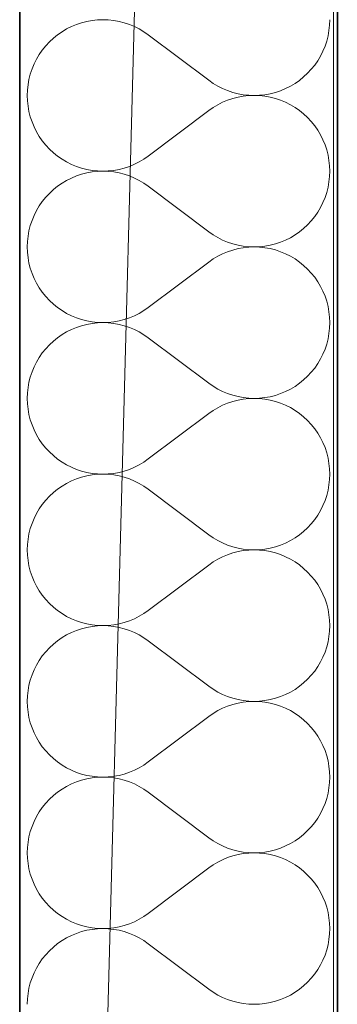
# Model space of a CAD drawing. Header units: millimetres. Extents: x -34676 to 172266, y 39940 to 476087.
# Tile 48 of 256: x 20168 to 20328, y 277570 to 278065. Entities that reach past the tile are written whole.
import ezdxf

# ---------------------------------------------------------------- set-up
doc = ezdxf.new("R2010")
doc.units = ezdxf.units.MM
doc.header["$MEASUREMENT"] = 0
for name, color, linetype in [('#podkład', 252, 'Continuous'), ('- A - ocieplenie', 7, 'Continuous'), ('Konstrukcja - Stropy', 7, 'Continuous'), ('Konstrukcja - Ściany zewnętrzne', 7, 'Continuous')]:
    doc.layers.add(name, color=color, linetype=linetype)

# ---------------------------------------------------------------- blocks, each defined once
blk = doc.blocks.new('UHYGFFFF')
at = {"layer": '- A - ocieplenie', "color": 252, "linetype": 'Continuous', "lineweight": 35, "ltscale": 100}
for p, q in [((19777.48, 387506.86), (19777.48, 382744.35)), ((19937.48, 382893.65), (19937.48, 387506.86))]:
    blk.add_line(p, q, dxfattribs=at)
at = {"layer": '- A - ocieplenie', "color": 252, "linetype": 'Continuous', "lineweight": 13, "ltscale": 100}
for p, q in [((19803.57, 384201.42), (19801.14, 384200.21)), ((19806.09, 384202.46), (19803.57, 384201.42)), ((19808.67, 384203.32), (19806.09, 384202.46)), ((19811.31, 384203.99), (19808.67, 384203.32)), ((19813.98, 384204.47), (19811.31, 384203.99)), ((19816.69, 384204.76), (19813.98, 384204.47)), ((19819.41, 384204.86), (19816.69, 384204.76)), ((19822.13, 384204.76), (19819.41, 384204.86)), ((19824.83, 384204.47), (19822.13, 384204.76)), ((19827.51, 384203.98), (19824.83, 384204.47)), ((19830.14, 384203.31), (19827.51, 384203.98)), ((19832.72, 384202.45), (19830.14, 384203.31)), ((19835.24, 384201.4), (19832.72, 384202.45)), ((19837.67, 384200.18), (19835.24, 384201.4)), ((19933.28, 384199.43), (19933.57, 384202.14)), ((19933.57, 384202.14), (19933.67, 384204.86)), ((19796.57, 384197.27), (19794.45, 384195.56)), ((19798.8, 384198.82), (19796.57, 384197.27)), ((19801.14, 384200.21), (19798.8, 384198.82)), ((19840.01, 384198.79), (19837.67, 384200.18)), ((19842.24, 384197.24), (19840.01, 384198.79)), ((19872.72, 384174.38), (19842.24, 384197.24)), ((19932.13, 384194.12), (19932.8, 384196.76)), ((19932.8, 384196.76), (19933.28, 384199.43)), ((19790.6, 384191.72), (19788.89, 384189.6)), ((19792.46, 384193.71), (19790.6, 384191.72)), ((19794.45, 384195.56), (19792.46, 384193.71)), ((19930.22, 384189.03), (19931.27, 384191.54)), ((19931.27, 384191.54), (19932.13, 384194.12)), ((19787.34, 384187.37), (19785.95, 384185.03)), ((19788.89, 384189.6), (19787.34, 384187.37)), ((19927.62, 384184.25), (19929.01, 384186.59)), ((19929.01, 384186.59), (19930.22, 384189.03)), ((19784.73, 384182.59), (19783.69, 384180.08)), ((19785.95, 384185.03), (19784.73, 384182.59)), ((19924.36, 384179.9), (19926.07, 384182.02)), ((19926.07, 384182.02), (19927.62, 384184.25)), ((19782.83, 384177.5), (19782.16, 384174.86)), ((19783.69, 384180.08), (19782.83, 384177.5)), ((19918.39, 384174.35), (19920.51, 384176.06)), ((19920.51, 384176.06), (19922.5, 384177.91)), ((19922.5, 384177.91), (19924.36, 384179.9)), ((19781.68, 384172.19), (19781.39, 384169.48)), ((19782.16, 384174.86), (19781.68, 384172.19)), ((19872.72, 384174.38), (19874.95, 384172.83)), ((19874.95, 384172.83), (19877.29, 384171.44)), ((19877.29, 384171.44), (19879.72, 384170.22)), ((19911.38, 384170.2), (19913.82, 384171.41)), ((19913.82, 384171.41), (19916.16, 384172.8)), ((19916.16, 384172.8), (19918.39, 384174.35)), ((19781.39, 384169.48), (19781.29, 384166.76)), ((19781.29, 384166.76), (19781.39, 384164.04)), ((19879.72, 384170.22), (19882.23, 384169.18)), ((19882.23, 384169.18), (19884.81, 384168.31)), ((19884.81, 384168.31), (19887.45, 384167.64)), ((19887.45, 384167.64), (19890.13, 384167.15)), ((19890.13, 384166.37), (19887.45, 384165.89)), ((19890.13, 384167.15), (19892.83, 384166.86)), ((19892.83, 384166.66), (19890.13, 384166.37)), ((19892.83, 384166.86), (19895.55, 384166.76)), ((19895.55, 384166.76), (19892.83, 384166.66)), ((19895.55, 384166.76), (19898.27, 384166.86)), ((19898.27, 384166.67), (19895.55, 384166.76)), ((19898.27, 384166.86), (19900.97, 384167.15)), ((19900.97, 384166.38), (19898.27, 384166.67)), ((19900.97, 384167.15), (19903.65, 384167.63)), ((19903.65, 384165.9), (19900.97, 384166.38)), ((19903.65, 384167.63), (19906.29, 384168.3)), ((19906.29, 384168.3), (19908.87, 384169.16)), ((19908.87, 384169.16), (19911.38, 384170.2)), ((19781.39, 384164.04), (19781.68, 384161.34)), ((19781.68, 384161.34), (19782.16, 384158.66)), ((19877.29, 384162.09), (19874.95, 384160.7)), ((19879.72, 384163.31), (19877.29, 384162.09)), ((19882.23, 384164.35), (19879.72, 384163.31)), ((19884.81, 384165.21), (19882.23, 384164.35)), ((19887.45, 384165.89), (19884.81, 384165.21)), ((19906.29, 384165.23), (19903.65, 384165.9)), ((19908.87, 384164.37), (19906.29, 384165.23)), ((19911.38, 384163.33), (19908.87, 384164.37)), ((19913.82, 384162.11), (19911.38, 384163.33)), ((19916.16, 384160.72), (19913.82, 384162.11)), ((19782.16, 384158.66), (19782.83, 384156.03)), ((19872.72, 384159.14), (19842.24, 384136.29)), ((19874.95, 384160.7), (19872.72, 384159.14)), ((19918.39, 384159.17), (19916.16, 384160.72)), ((19920.51, 384157.47), (19918.39, 384159.17)), ((19922.5, 384155.61), (19920.51, 384157.47)), ((19782.83, 384156.03), (19783.69, 384153.44)), ((19783.69, 384153.44), (19784.73, 384150.93)), ((19924.36, 384153.62), (19922.5, 384155.61)), ((19926.07, 384151.51), (19924.36, 384153.62)), ((19927.62, 384149.27), (19926.07, 384151.51)), ((19784.73, 384150.93), (19785.95, 384148.5)), ((19785.95, 384148.5), (19787.34, 384146.16)), ((19929.01, 384146.93), (19927.62, 384149.27)), ((19930.22, 384144.5), (19929.01, 384146.93)), ((19787.34, 384146.16), (19788.89, 384143.93)), ((19788.89, 384143.93), (19790.6, 384141.81)), ((19790.6, 384141.81), (19792.46, 384139.82)), ((19931.27, 384141.99), (19930.22, 384144.5)), ((19932.13, 384139.4), (19931.27, 384141.99)), ((19792.46, 384139.82), (19794.45, 384137.96)), ((19794.45, 384137.96), (19796.57, 384136.26)), ((19932.8, 384136.77), (19932.13, 384139.4)), ((19933.28, 384134.09), (19932.8, 384136.77)), ((19796.57, 384136.26), (19798.8, 384134.71)), ((19798.8, 384134.71), (19801.14, 384133.32)), ((19801.14, 384133.32), (19803.57, 384132.1)), ((19803.57, 384132.1), (19806.09, 384131.06)), ((19832.72, 384131.08), (19835.24, 384132.12)), ((19835.24, 384132.12), (19837.67, 384133.34)), ((19837.67, 384133.34), (19840.01, 384134.73)), ((19840.01, 384134.73), (19842.24, 384136.29)), ((19933.57, 384131.39), (19933.28, 384134.09)), ((19933.67, 384128.67), (19933.57, 384131.39)), ((19806.09, 384131.06), (19808.67, 384130.21)), ((19808.67, 384127.13), (19806.09, 384126.27)), ((19808.67, 384130.21), (19811.31, 384129.53)), ((19811.31, 384127.8), (19808.67, 384127.13)), ((19811.31, 384129.53), (19813.98, 384129.05)), ((19813.98, 384128.28), (19811.31, 384127.8)), ((19813.98, 384129.05), (19816.69, 384128.76)), ((19816.69, 384128.57), (19813.98, 384128.28)), ((19816.69, 384128.76), (19819.41, 384128.67)), ((19819.41, 384128.67), (19816.69, 384128.57)), ((19819.41, 384128.67), (19822.13, 384128.77)), ((19822.13, 384128.57), (19819.41, 384128.67)), ((19822.13, 384128.77), (19824.83, 384129.06)), ((19824.83, 384128.28), (19822.13, 384128.57)), ((19824.83, 384129.06), (19827.51, 384129.54)), ((19827.51, 384127.79), (19824.83, 384128.28)), ((19827.51, 384129.54), (19830.14, 384130.22)), ((19830.14, 384127.12), (19827.51, 384127.79)), ((19830.14, 384130.22), (19832.72, 384131.08)), ((19832.72, 384126.26), (19830.14, 384127.12)), ((19933.57, 384125.95), (19933.67, 384128.67)), ((19798.8, 384122.63), (19796.57, 384121.08)), ((19801.14, 384124.02), (19798.8, 384122.63)), ((19803.57, 384125.23), (19801.14, 384124.02)), ((19806.09, 384126.27), (19803.57, 384125.23)), ((19835.24, 384125.21), (19832.72, 384126.26)), ((19837.67, 384123.99), (19835.24, 384125.21)), ((19840.01, 384122.6), (19837.67, 384123.99)), ((19842.24, 384121.05), (19840.01, 384122.6)), ((19932.8, 384120.57), (19933.28, 384123.24)), ((19933.28, 384123.24), (19933.57, 384125.95)), ((19792.46, 384117.52), (19790.6, 384115.53)), ((19794.45, 384119.37), (19792.46, 384117.52)), ((19796.57, 384121.08), (19794.45, 384119.37)), ((19872.72, 384098.19), (19842.24, 384121.05)), ((19931.27, 384115.35), (19932.13, 384117.93)), ((19932.13, 384117.93), (19932.8, 384120.57)), ((19788.89, 384113.41), (19787.34, 384111.18)), ((19790.6, 384115.53), (19788.89, 384113.41)), ((19929.01, 384110.4), (19930.22, 384112.84)), ((19930.22, 384112.84), (19931.27, 384115.35)), ((19785.95, 384108.84), (19784.73, 384106.4)), ((19787.34, 384111.18), (19785.95, 384108.84)), ((19926.07, 384105.83), (19927.62, 384108.06)), ((19927.62, 384108.06), (19929.01, 384110.4)), ((19783.69, 384103.89), (19782.83, 384101.31)), ((19784.73, 384106.4), (19783.69, 384103.89)), ((19920.51, 384099.87), (19922.5, 384101.72)), ((19922.5, 384101.72), (19924.36, 384103.71)), ((19924.36, 384103.71), (19926.07, 384105.83)), ((19782.16, 384098.67), (19781.68, 384096)), ((19782.83, 384101.31), (19782.16, 384098.67)), ((19872.72, 384098.19), (19874.95, 384096.64)), ((19916.16, 384096.61), (19918.39, 384098.16)), ((19918.39, 384098.16), (19920.51, 384099.87)), ((19781.39, 384093.29), (19781.29, 384090.57)), ((19781.68, 384096), (19781.39, 384093.29)), ((19874.95, 384096.64), (19877.29, 384095.25)), ((19877.29, 384095.25), (19879.72, 384094.03)), ((19879.72, 384094.03), (19882.23, 384092.98)), ((19882.23, 384092.98), (19884.81, 384092.12)), ((19884.81, 384092.12), (19887.45, 384091.45)), ((19903.65, 384091.44), (19906.29, 384092.11)), ((19906.29, 384092.11), (19908.87, 384092.97)), ((19908.87, 384092.97), (19911.38, 384094.01)), ((19911.38, 384094.01), (19913.82, 384095.22)), ((19913.82, 384095.22), (19916.16, 384096.61)), ((19781.29, 384090.57), (19781.39, 384087.85)), ((19781.39, 384087.85), (19781.68, 384085.15)), ((19879.72, 384087.12), (19877.29, 384085.9)), ((19882.23, 384088.16), (19879.72, 384087.12)), ((19884.81, 384089.02), (19882.23, 384088.16)), ((19887.45, 384089.7), (19884.81, 384089.02)), ((19887.45, 384091.45), (19890.13, 384090.96)), ((19890.13, 384090.18), (19887.45, 384089.7)), ((19890.13, 384090.96), (19892.83, 384090.67)), ((19892.83, 384090.47), (19890.13, 384090.18)), ((19892.83, 384090.67), (19895.55, 384090.57)), ((19895.55, 384090.57), (19892.83, 384090.47)), ((19895.55, 384090.57), (19898.27, 384090.67)), ((19898.27, 384090.48), (19895.55, 384090.57)), ((19898.27, 384090.67), (19900.97, 384090.96)), ((19900.97, 384090.19), (19898.27, 384090.48)), ((19900.97, 384090.96), (19903.65, 384091.44)), ((19903.65, 384089.71), (19900.97, 384090.19)), ((19906.29, 384089.03), (19903.65, 384089.71)), ((19908.87, 384088.18), (19906.29, 384089.03)), ((19911.38, 384087.14), (19908.87, 384088.18)), ((19913.82, 384085.92), (19911.38, 384087.14)), ((19781.68, 384085.15), (19782.16, 384082.47)), ((19782.16, 384082.47), (19782.83, 384079.84)), ((19872.72, 384082.95), (19842.24, 384060.1)), ((19874.95, 384084.51), (19872.72, 384082.95)), ((19877.29, 384085.9), (19874.95, 384084.51)), ((19916.16, 384084.53), (19913.82, 384085.92)), ((19918.39, 384082.98), (19916.16, 384084.53)), ((19920.51, 384081.28), (19918.39, 384082.98)), ((19782.83, 384079.84), (19783.69, 384077.25)), ((19783.69, 384077.25), (19784.73, 384074.74)), ((19922.5, 384079.42), (19920.51, 384081.28)), ((19924.36, 384077.43), (19922.5, 384079.42)), ((19926.07, 384075.31), (19924.36, 384077.43)), ((19784.73, 384074.74), (19785.95, 384072.31)), ((19785.95, 384072.31), (19787.34, 384069.97)), ((19927.62, 384073.08), (19926.07, 384075.31)), ((19929.01, 384070.74), (19927.62, 384073.08)), ((19787.34, 384069.97), (19788.89, 384067.73)), ((19788.89, 384067.73), (19790.6, 384065.62)), ((19930.22, 384068.31), (19929.01, 384070.74)), ((19931.27, 384065.8), (19930.22, 384068.31)), ((19790.6, 384065.62), (19792.46, 384063.63)), ((19792.46, 384063.63), (19794.45, 384061.77)), ((19932.13, 384063.21), (19931.27, 384065.8)), ((19932.8, 384060.58), (19932.13, 384063.21)), ((19794.45, 384061.77), (19796.57, 384060.07)), ((19796.57, 384060.07), (19798.8, 384058.52)), ((19798.8, 384058.52), (19801.14, 384057.13)), ((19801.14, 384057.13), (19803.57, 384055.91)), ((19835.24, 384055.93), (19837.67, 384057.15)), ((19837.67, 384057.15), (19840.01, 384058.54)), ((19840.01, 384058.54), (19842.24, 384060.1)), ((19933.28, 384057.9), (19932.8, 384060.58)), ((19933.57, 384055.2), (19933.28, 384057.9)), ((19803.57, 384055.91), (19806.09, 384054.87)), ((19806.09, 384054.87), (19808.67, 384054.01)), ((19808.67, 384054.01), (19811.31, 384053.34)), ((19811.31, 384053.34), (19813.98, 384052.86)), ((19813.98, 384052.86), (19816.69, 384052.57)), ((19816.69, 384052.38), (19813.98, 384052.09)), ((19816.69, 384052.57), (19819.41, 384052.48)), ((19819.41, 384052.48), (19816.69, 384052.38)), ((19819.41, 384052.48), (19822.13, 384052.58)), ((19822.13, 384052.38), (19819.41, 384052.48)), ((19822.13, 384052.58), (19824.83, 384052.87)), ((19824.83, 384052.09), (19822.13, 384052.38)), ((19824.83, 384052.87), (19827.51, 384053.35)), ((19827.51, 384053.35), (19830.14, 384054.03)), ((19830.14, 384054.03), (19832.72, 384054.89)), ((19832.72, 384054.89), (19835.24, 384055.93)), ((19933.67, 384052.48), (19933.57, 384055.2)), ((19933.57, 384049.76), (19933.67, 384052.48)), ((19801.14, 384047.83), (19798.8, 384046.44)), ((19803.57, 384049.04), (19801.14, 384047.83)), ((19806.09, 384050.08), (19803.57, 384049.04)), ((19808.67, 384050.94), (19806.09, 384050.08)), ((19811.31, 384051.61), (19808.67, 384050.94)), ((19813.98, 384052.09), (19811.31, 384051.61)), ((19827.51, 384051.6), (19824.83, 384052.09)), ((19830.14, 384050.93), (19827.51, 384051.6)), ((19832.72, 384050.06), (19830.14, 384050.93)), ((19835.24, 384049.02), (19832.72, 384050.06)), ((19837.67, 384047.8), (19835.24, 384049.02)), ((19840.01, 384046.41), (19837.67, 384047.8)), ((19933.28, 384047.05), (19933.57, 384049.76)), ((19794.45, 384043.18), (19792.46, 384041.33)), ((19796.57, 384044.89), (19794.45, 384043.18)), ((19798.8, 384046.44), (19796.57, 384044.89)), ((19842.24, 384044.86), (19840.01, 384046.41)), ((19872.72, 384022), (19842.24, 384044.86)), ((19932.13, 384041.74), (19932.8, 384044.38)), ((19932.8, 384044.38), (19933.28, 384047.05)), ((19790.6, 384039.34), (19788.89, 384037.22)), ((19792.46, 384041.33), (19790.6, 384039.34)), ((19930.22, 384036.65), (19931.27, 384039.16)), ((19931.27, 384039.16), (19932.13, 384041.74)), ((19785.95, 384032.65), (19784.73, 384030.21)), ((19787.34, 384034.99), (19785.95, 384032.65)), ((19788.89, 384037.22), (19787.34, 384034.99)), ((19927.62, 384031.87), (19929.01, 384034.21)), ((19929.01, 384034.21), (19930.22, 384036.65)), ((19783.69, 384027.7), (19782.83, 384025.12)), ((19784.73, 384030.21), (19783.69, 384027.7)), ((19922.5, 384025.53), (19924.36, 384027.52)), ((19924.36, 384027.52), (19926.07, 384029.64)), ((19926.07, 384029.64), (19927.62, 384031.87)), ((19782.16, 384022.48), (19781.68, 384019.81)), ((19782.83, 384025.12), (19782.16, 384022.48)), ((19918.39, 384021.97), (19920.51, 384023.68)), ((19920.51, 384023.68), (19922.5, 384025.53)), ((19781.68, 384019.81), (19781.39, 384017.1)), ((19872.72, 384022), (19874.95, 384020.45)), ((19874.95, 384020.45), (19877.29, 384019.06)), ((19877.29, 384019.06), (19879.72, 384017.84)), ((19879.72, 384017.84), (19882.23, 384016.79)), ((19908.87, 384016.78), (19911.38, 384017.82)), ((19911.38, 384017.82), (19913.82, 384019.03)), ((19913.82, 384019.03), (19916.16, 384020.42)), ((19916.16, 384020.42), (19918.39, 384021.97)), ((19781.39, 384017.1), (19781.29, 384014.38)), ((19781.29, 384014.38), (19781.39, 384011.66)), ((19882.23, 384016.79), (19884.81, 384015.93)), ((19884.81, 384012.83), (19882.23, 384011.97)), ((19884.81, 384015.93), (19887.45, 384015.26)), ((19887.45, 384013.51), (19884.81, 384012.83)), ((19887.45, 384015.26), (19890.13, 384014.77)), ((19890.13, 384013.99), (19887.45, 384013.51)), ((19890.13, 384014.77), (19892.83, 384014.48)), ((19892.83, 384014.28), (19890.13, 384013.99)), ((19892.83, 384014.48), (19895.55, 384014.38)), ((19895.55, 384014.38), (19892.83, 384014.28)), ((19895.55, 384014.38), (19898.27, 384014.48)), ((19898.27, 384014.29), (19895.55, 384014.38)), ((19898.27, 384014.48), (19900.97, 384014.77)), ((19900.97, 384014), (19898.27, 384014.29)), ((19900.97, 384014.77), (19903.65, 384015.25)), ((19903.65, 384013.52), (19900.97, 384014)), ((19903.65, 384015.25), (19906.29, 384015.92)), ((19906.29, 384012.84), (19903.65, 384013.52)), ((19906.29, 384015.92), (19908.87, 384016.78)), ((19908.87, 384011.99), (19906.29, 384012.84)), ((19781.39, 384011.66), (19781.68, 384008.96)), ((19781.68, 384008.96), (19782.16, 384006.28)), ((19874.95, 384008.32), (19872.72, 384006.76)), ((19877.29, 384009.71), (19874.95, 384008.32)), ((19879.72, 384010.93), (19877.29, 384009.71)), ((19882.23, 384011.97), (19879.72, 384010.93)), ((19911.38, 384010.95), (19908.87, 384011.99)), ((19913.82, 384009.73), (19911.38, 384010.95)), ((19916.16, 384008.34), (19913.82, 384009.73)), ((19918.39, 384006.79), (19916.16, 384008.34)), ((19782.16, 384006.28), (19782.83, 384003.64)), ((19782.83, 384003.64), (19783.69, 384001.06)), ((19872.72, 384006.76), (19842.24, 383983.91)), ((19920.51, 384005.09), (19918.39, 384006.79)), ((19922.5, 384003.23), (19920.51, 384005.09)), ((19924.36, 384001.24), (19922.5, 384003.23)), ((19783.69, 384001.06), (19784.73, 383998.55)), ((19784.73, 383998.55), (19785.95, 383996.12)), ((19926.07, 383999.12), (19924.36, 384001.24)), ((19927.62, 383996.89), (19926.07, 383999.12)), ((19785.95, 383996.12), (19787.34, 383993.78)), ((19787.34, 383993.78), (19788.89, 383991.54)), ((19929.01, 383994.55), (19927.62, 383996.89)), ((19930.22, 383992.12), (19929.01, 383994.55)), ((19788.89, 383991.54), (19790.6, 383989.43)), ((19790.6, 383989.43), (19792.46, 383987.44)), ((19931.27, 383989.6), (19930.22, 383992.12)), ((19932.13, 383987.02), (19931.27, 383989.6)), ((19792.46, 383987.44), (19794.45, 383985.58)), ((19794.45, 383985.58), (19796.57, 383983.88)), ((19796.57, 383983.88), (19798.8, 383982.33)), ((19840.01, 383982.35), (19842.24, 383983.91)), ((19932.8, 383984.39), (19932.13, 383987.02)), ((19933.28, 383981.71), (19932.8, 383984.39)), ((19798.8, 383982.33), (19801.14, 383980.94)), ((19801.14, 383980.94), (19803.57, 383979.72)), ((19803.57, 383979.72), (19806.09, 383978.68)), ((19806.09, 383978.68), (19808.67, 383977.82)), ((19830.14, 383977.84), (19832.72, 383978.7)), ((19832.72, 383978.7), (19835.24, 383979.74)), ((19835.24, 383979.74), (19837.67, 383980.96)), ((19837.67, 383980.96), (19840.01, 383982.35)), ((19933.57, 383979.01), (19933.28, 383981.71)), ((19933.67, 383976.29), (19933.57, 383979.01)), ((19806.09, 383973.89), (19803.57, 383972.85)), ((19808.67, 383974.75), (19806.09, 383973.89)), ((19808.67, 383977.82), (19811.31, 383977.15)), ((19811.31, 383975.42), (19808.67, 383974.75)), ((19811.31, 383977.15), (19813.98, 383976.67)), ((19813.98, 383975.9), (19811.31, 383975.42)), ((19813.98, 383976.67), (19816.69, 383976.38)), ((19816.69, 383976.19), (19813.98, 383975.9)), ((19816.69, 383976.38), (19819.41, 383976.29)), ((19819.41, 383976.29), (19816.69, 383976.19)), ((19819.41, 383976.29), (19822.13, 383976.39)), ((19822.13, 383976.19), (19819.41, 383976.29)), ((19822.13, 383976.39), (19824.83, 383976.68)), ((19824.83, 383975.9), (19822.13, 383976.19)), ((19824.83, 383976.68), (19827.51, 383977.16)), ((19827.51, 383975.41), (19824.83, 383975.9)), ((19827.51, 383977.16), (19830.14, 383977.84)), ((19830.14, 383974.74), (19827.51, 383975.41)), ((19832.72, 383973.87), (19830.14, 383974.74)), ((19835.24, 383972.83), (19832.72, 383973.87)), ((19933.28, 383970.86), (19933.57, 383973.57)), ((19933.57, 383973.57), (19933.67, 383976.29)), ((19796.57, 383968.7), (19794.45, 383966.99)), ((19798.8, 383970.25), (19796.57, 383968.7)), ((19801.14, 383971.63), (19798.8, 383970.25)), ((19803.57, 383972.85), (19801.14, 383971.63)), ((19837.67, 383971.61), (19835.24, 383972.83)), ((19840.01, 383970.22), (19837.67, 383971.61)), ((19842.24, 383968.67), (19840.01, 383970.22)), ((19872.72, 383945.81), (19842.24, 383968.67)), ((19932.13, 383965.55), (19932.8, 383968.19)), ((19932.8, 383968.19), (19933.28, 383970.86)), ((19790.6, 383963.15), (19788.89, 383961.03)), ((19792.46, 383965.14), (19790.6, 383963.15)), ((19794.45, 383966.99), (19792.46, 383965.14)), ((19931.27, 383962.97), (19932.13, 383965.55)), ((19787.34, 383958.79), (19785.95, 383956.46)), ((19788.89, 383961.03), (19787.34, 383958.79)), ((19929.01, 383958.02), (19930.22, 383960.46)), ((19930.22, 383960.46), (19931.27, 383962.97)), ((19784.73, 383954.02), (19783.69, 383951.51)), ((19785.95, 383956.46), (19784.73, 383954.02)), ((19924.36, 383951.33), (19926.07, 383953.45)), ((19926.07, 383953.45), (19927.62, 383955.68)), ((19927.62, 383955.68), (19929.01, 383958.02)), ((19782.83, 383948.93), (19782.16, 383946.29)), ((19783.69, 383951.51), (19782.83, 383948.93)), ((19920.51, 383947.49), (19922.5, 383949.34)), ((19922.5, 383949.34), (19924.36, 383951.33)), ((19781.68, 383943.62), (19781.39, 383940.91)), ((19782.16, 383946.29), (19781.68, 383943.62)), ((19872.72, 383945.81), (19874.95, 383944.26)), ((19874.95, 383944.26), (19877.29, 383942.87)), ((19913.82, 383942.84), (19916.16, 383944.23)), ((19916.16, 383944.23), (19918.39, 383945.78)), ((19918.39, 383945.78), (19920.51, 383947.49)), ((19781.39, 383940.91), (19781.29, 383938.19)), ((19877.29, 383942.87), (19879.72, 383941.65)), ((19879.72, 383941.65), (19882.23, 383940.6)), ((19882.23, 383940.6), (19884.81, 383939.74)), ((19884.81, 383939.74), (19887.45, 383939.07)), ((19887.45, 383939.07), (19890.13, 383938.58)), ((19890.13, 383938.58), (19892.83, 383938.29)), ((19892.83, 383938.29), (19895.55, 383938.19)), ((19895.55, 383938.19), (19898.27, 383938.29)), ((19898.27, 383938.29), (19900.97, 383938.58)), ((19900.97, 383938.58), (19903.65, 383939.06)), ((19903.65, 383939.06), (19906.29, 383939.73)), ((19906.29, 383939.73), (19908.87, 383940.59)), ((19908.87, 383940.59), (19911.38, 383941.63)), ((19911.38, 383941.63), (19913.82, 383942.84)), ((19781.29, 383938.19), (19781.39, 383935.47)), ((19781.39, 383935.47), (19781.68, 383932.77)), ((19877.29, 383933.52), (19874.95, 383932.13)), ((19879.72, 383934.74), (19877.29, 383933.52)), ((19882.23, 383935.78), (19879.72, 383934.74)), ((19884.81, 383936.64), (19882.23, 383935.78)), ((19887.45, 383937.31), (19884.81, 383936.64)), ((19890.13, 383937.8), (19887.45, 383937.31)), ((19892.83, 383938.09), (19890.13, 383937.8)), ((19895.55, 383938.19), (19892.83, 383938.09)), ((19898.27, 383938.1), (19895.55, 383938.19)), ((19900.97, 383937.81), (19898.27, 383938.1)), ((19903.65, 383937.33), (19900.97, 383937.81)), ((19906.29, 383936.65), (19903.65, 383937.33)), ((19908.87, 383935.8), (19906.29, 383936.65)), ((19911.38, 383934.76), (19908.87, 383935.8)), ((19913.82, 383933.54), (19911.38, 383934.76)), ((19916.16, 383932.15), (19913.82, 383933.54)), ((19781.68, 383932.77), (19782.16, 383930.09)), ((19782.16, 383930.09), (19782.83, 383927.45)), ((19872.72, 383930.57), (19842.24, 383907.72)), ((19874.95, 383932.13), (19872.72, 383930.57)), ((19918.39, 383930.6), (19916.16, 383932.15)), ((19920.51, 383928.9), (19918.39, 383930.6)), ((19922.5, 383927.04), (19920.51, 383928.9)), ((19782.83, 383927.45), (19783.69, 383924.87)), ((19783.69, 383924.87), (19784.73, 383922.36)), ((19924.36, 383925.05), (19922.5, 383927.04)), ((19926.07, 383922.93), (19924.36, 383925.05)), ((19784.73, 383922.36), (19785.95, 383919.93)), ((19785.95, 383919.93), (19787.34, 383917.59)), ((19927.62, 383920.7), (19926.07, 383922.93)), ((19929.01, 383918.36), (19927.62, 383920.7)), ((19787.34, 383917.59), (19788.89, 383915.35)), ((19788.89, 383915.35), (19790.6, 383913.24)), ((19930.22, 383915.93), (19929.01, 383918.36)), ((19931.27, 383913.41), (19930.22, 383915.93)), ((19790.6, 383913.24), (19792.46, 383911.25)), ((19792.46, 383911.25), (19794.45, 383909.39)), ((19794.45, 383909.39), (19796.57, 383907.69)), ((19932.13, 383910.83), (19931.27, 383913.41)), ((19932.8, 383908.2), (19932.13, 383910.83)), ((19796.57, 383907.69), (19798.8, 383906.14)), ((19798.8, 383906.14), (19801.14, 383904.75)), ((19801.14, 383904.75), (19803.57, 383903.53)), ((19835.24, 383903.55), (19837.67, 383904.77)), ((19837.67, 383904.77), (19840.01, 383906.16)), ((19840.01, 383906.16), (19842.24, 383907.72)), ((19933.28, 383905.52), (19932.8, 383908.2)), ((19933.57, 383902.81), (19933.28, 383905.52)), ((19803.57, 383903.53), (19806.09, 383902.49)), ((19806.09, 383902.49), (19808.67, 383901.63)), ((19808.67, 383901.63), (19811.31, 383900.96)), ((19811.31, 383899.23), (19808.67, 383898.56)), ((19811.31, 383900.96), (19813.98, 383900.48)), ((19813.98, 383899.71), (19811.31, 383899.23)), ((19813.98, 383900.48), (19816.69, 383900.19)), ((19816.69, 383900), (19813.98, 383899.71)), ((19816.69, 383900.19), (19819.41, 383900.1)), ((19819.41, 383900.1), (19816.69, 383900)), ((19819.41, 383900.1), (19822.13, 383900.2)), ((19822.13, 383900), (19819.41, 383900.1)), ((19822.13, 383900.2), (19824.83, 383900.49)), ((19824.83, 383899.7), (19822.13, 383900)), ((19824.83, 383900.49), (19827.51, 383900.97)), ((19827.51, 383899.22), (19824.83, 383899.7)), ((19827.51, 383900.97), (19830.14, 383901.65)), ((19830.14, 383898.54), (19827.51, 383899.22)), ((19830.14, 383901.65), (19832.72, 383902.51)), ((19832.72, 383902.51), (19835.24, 383903.55)), ((19933.67, 383900.1), (19933.57, 383902.81)), ((19933.57, 383897.38), (19933.67, 383900.1)), ((19798.8, 383894.06), (19796.57, 383892.51)), ((19801.14, 383895.44), (19798.8, 383894.06)), ((19803.57, 383896.66), (19801.14, 383895.44)), ((19806.09, 383897.7), (19803.57, 383896.66)), ((19808.67, 383898.56), (19806.09, 383897.7)), ((19832.72, 383897.68), (19830.14, 383898.54)), ((19835.24, 383896.64), (19832.72, 383897.68)), ((19837.67, 383895.42), (19835.24, 383896.64)), ((19840.01, 383894.03), (19837.67, 383895.42)), ((19842.24, 383892.48), (19840.01, 383894.03)), ((19932.8, 383892), (19933.28, 383894.67)), ((19933.28, 383894.67), (19933.57, 383897.38)), ((19792.46, 383888.95), (19790.6, 383886.96)), ((19794.45, 383890.8), (19792.46, 383888.95)), ((19796.57, 383892.51), (19794.45, 383890.8)), ((19872.72, 383869.62), (19842.24, 383892.48)), ((19931.27, 383886.78), (19932.13, 383889.36)), ((19932.13, 383889.36), (19932.8, 383892)), ((19788.89, 383884.84), (19787.34, 383882.6)), ((19790.6, 383886.96), (19788.89, 383884.84)), ((19929.01, 383881.83), (19930.22, 383884.26)), ((19930.22, 383884.26), (19931.27, 383886.78)), ((19785.95, 383880.26), (19784.73, 383877.83)), ((19787.34, 383882.6), (19785.95, 383880.26)), ((19926.07, 383877.26), (19927.62, 383879.49)), ((19927.62, 383879.49), (19929.01, 383881.83)), ((19783.69, 383875.32), (19782.83, 383872.74)), ((19784.73, 383877.83), (19783.69, 383875.32)), ((19922.5, 383873.15), (19924.36, 383875.14)), ((19924.36, 383875.14), (19926.07, 383877.26)), ((19782.16, 383870.1), (19781.68, 383867.42)), ((19782.83, 383872.74), (19782.16, 383870.1)), ((19872.72, 383869.62), (19874.95, 383868.07)), ((19916.16, 383868.04), (19918.39, 383869.59)), ((19918.39, 383869.59), (19920.51, 383871.3)), ((19920.51, 383871.3), (19922.5, 383873.15)), ((19781.39, 383864.72), (19781.29, 383862)), ((19781.68, 383867.42), (19781.39, 383864.72)), ((19874.95, 383868.07), (19877.29, 383866.68)), ((19877.29, 383866.68), (19879.72, 383865.46)), ((19879.72, 383865.46), (19882.23, 383864.41)), ((19882.23, 383864.41), (19884.81, 383863.55)), ((19906.29, 383863.54), (19908.87, 383864.4)), ((19908.87, 383864.4), (19911.38, 383865.44)), ((19911.38, 383865.44), (19913.82, 383866.65)), ((19913.82, 383866.65), (19916.16, 383868.04)), ((19781.29, 383862), (19781.39, 383859.28)), ((19781.39, 383859.28), (19781.68, 383856.58)), ((19882.23, 383859.59), (19879.72, 383858.55)), ((19884.81, 383860.45), (19882.23, 383859.59)), ((19884.81, 383863.55), (19887.45, 383862.88)), ((19887.45, 383861.12), (19884.81, 383860.45)), ((19887.45, 383862.88), (19890.13, 383862.39)), ((19890.13, 383861.61), (19887.45, 383861.12)), ((19890.13, 383862.39), (19892.83, 383862.1)), ((19892.83, 383861.9), (19890.13, 383861.61)), ((19892.83, 383862.1), (19895.55, 383862)), ((19895.55, 383862), (19892.83, 383861.9)), ((19895.55, 383862), (19898.27, 383862.1)), ((19898.27, 383861.91), (19895.55, 383862)), ((19898.27, 383862.1), (19900.97, 383862.39)), ((19900.97, 383861.62), (19898.27, 383861.91)), ((19900.97, 383862.39), (19903.65, 383862.87)), ((19903.65, 383861.13), (19900.97, 383861.62)), ((19903.65, 383862.87), (19906.29, 383863.54)), ((19906.29, 383860.46), (19903.65, 383861.13)), ((19908.87, 383859.61), (19906.29, 383860.46)), ((19911.38, 383858.57), (19908.87, 383859.61)), ((19781.68, 383856.58), (19782.16, 383853.9)), ((19872.72, 383854.38), (19842.24, 383831.52)), ((19874.95, 383855.94), (19872.72, 383854.38)), ((19877.29, 383857.33), (19874.95, 383855.94)), ((19879.72, 383858.55), (19877.29, 383857.33)), ((19913.82, 383857.35), (19911.38, 383858.57)), ((19916.16, 383855.96), (19913.82, 383857.35)), ((19918.39, 383854.41), (19916.16, 383855.96)), ((19920.51, 383852.7), (19918.39, 383854.41)), ((19782.16, 383853.9), (19782.83, 383851.26)), ((19782.83, 383851.26), (19783.69, 383848.68)), ((19922.5, 383850.85), (19920.51, 383852.7)), ((19924.36, 383848.86), (19922.5, 383850.85)), ((19783.69, 383848.68), (19784.73, 383846.17)), ((19784.73, 383846.17), (19785.95, 383843.74)), ((19926.07, 383846.74), (19924.36, 383848.86)), ((19927.62, 383844.51), (19926.07, 383846.74)), ((19929.01, 383842.17), (19927.62, 383844.51)), ((19785.95, 383843.74), (19787.34, 383841.4)), ((19787.34, 383841.4), (19788.89, 383839.16)), ((19930.22, 383839.74), (19929.01, 383842.17)), ((19931.27, 383837.22), (19930.22, 383839.74)), ((19788.89, 383839.16), (19790.6, 383837.05)), ((19790.6, 383837.05), (19792.46, 383835.05)), ((19792.46, 383835.05), (19794.45, 383833.2)), ((19932.13, 383834.64), (19931.27, 383837.22)), ((19932.8, 383832.01), (19932.13, 383834.64)), ((19794.45, 383833.2), (19796.57, 383831.5)), ((19796.57, 383831.5), (19798.8, 383829.94)), ((19798.8, 383829.94), (19801.14, 383828.56)), ((19837.67, 383828.58), (19840.01, 383829.97)), ((19840.01, 383829.97), (19842.24, 383831.52)), ((19933.28, 383829.33), (19932.8, 383832.01)), ((19933.57, 383826.62), (19933.28, 383829.33)), ((19801.14, 383828.56), (19803.57, 383827.34)), ((19803.57, 383827.34), (19806.09, 383826.3)), ((19806.09, 383826.3), (19808.67, 383825.44)), ((19808.67, 383825.44), (19811.31, 383824.77)), ((19811.31, 383824.77), (19813.98, 383824.29)), ((19824.83, 383824.3), (19827.51, 383824.78)), ((19827.51, 383824.78), (19830.14, 383825.46)), ((19830.14, 383825.46), (19832.72, 383826.32)), ((19832.72, 383826.32), (19835.24, 383827.36)), ((19835.24, 383827.36), (19837.67, 383828.58)), ((19933.67, 383823.91), (19933.57, 383826.62)), ((19803.57, 383820.47), (19801.14, 383819.25)), ((19806.09, 383821.51), (19803.57, 383820.47)), ((19808.67, 383822.37), (19806.09, 383821.51)), ((19811.31, 383823.04), (19808.67, 383822.37)), ((19813.98, 383823.52), (19811.31, 383823.04)), ((19813.98, 383824.29), (19816.69, 383824)), ((19816.69, 383823.81), (19813.98, 383823.52)), ((19816.69, 383824), (19819.41, 383823.91)), ((19819.41, 383823.91), (19816.69, 383823.81)), ((19819.41, 383823.91), (19822.13, 383824)), ((19822.13, 383823.81), (19819.41, 383823.91)), ((19822.13, 383824), (19824.83, 383824.3)), ((19824.83, 383823.51), (19822.13, 383823.81)), ((19827.51, 383823.03), (19824.83, 383823.51)), ((19830.14, 383822.35), (19827.51, 383823.03)), ((19832.72, 383821.49), (19830.14, 383822.35)), ((19835.24, 383820.45), (19832.72, 383821.49)), ((19837.67, 383819.23), (19835.24, 383820.45)), ((19933.28, 383818.48), (19933.57, 383821.19)), ((19933.57, 383821.19), (19933.67, 383823.91)), ((19794.45, 383814.61), (19792.46, 383812.76)), ((19796.57, 383816.32), (19794.45, 383814.61)), ((19798.8, 383817.87), (19796.57, 383816.32)), ((19801.14, 383819.25), (19798.8, 383817.87)), ((19840.01, 383817.84), (19837.67, 383819.23)), ((19842.24, 383816.29), (19840.01, 383817.84)), ((19872.72, 383793.43), (19842.24, 383816.29)), ((19932.13, 383813.17), (19932.8, 383815.8)), ((19932.8, 383815.8), (19933.28, 383818.48)), ((19790.6, 383810.77), (19788.89, 383808.65)), ((19792.46, 383812.76), (19790.6, 383810.77)), ((19930.22, 383808.07), (19931.27, 383810.59)), ((19931.27, 383810.59), (19932.13, 383813.17)), ((19787.34, 383806.41), (19785.95, 383804.07)), ((19788.89, 383808.65), (19787.34, 383806.41)), ((19927.62, 383803.3), (19929.01, 383805.64)), ((19929.01, 383805.64), (19930.22, 383808.07)), ((19784.73, 383801.64), (19783.69, 383799.13)), ((19785.95, 383804.07), (19784.73, 383801.64)), ((19924.36, 383798.95), (19926.07, 383801.07)), ((19926.07, 383801.07), (19927.62, 383803.3)), ((19782.83, 383796.55), (19782.16, 383793.91)), ((19783.69, 383799.13), (19782.83, 383796.55)), ((19918.39, 383793.4), (19920.51, 383795.11)), ((19920.51, 383795.11), (19922.5, 383796.96)), ((19922.5, 383796.96), (19924.36, 383798.95)), ((19781.68, 383791.23), (19781.39, 383788.53)), ((19782.16, 383793.91), (19781.68, 383791.23)), ((19872.72, 383793.43), (19874.95, 383791.88)), ((19874.95, 383791.88), (19877.29, 383790.49)), ((19877.29, 383790.49), (19879.72, 383789.27)), ((19911.38, 383789.25), (19913.82, 383790.46)), ((19913.82, 383790.46), (19916.16, 383791.85)), ((19916.16, 383791.85), (19918.39, 383793.4)), ((19781.39, 383788.53), (19781.29, 383785.81)), ((19781.29, 383785.81), (19781.39, 383783.09)), ((19879.72, 383789.27), (19882.23, 383788.22)), ((19882.23, 383788.22), (19884.81, 383787.36)), ((19884.81, 383787.36), (19887.45, 383786.69)), ((19887.45, 383784.93), (19884.81, 383784.26)), ((19887.45, 383786.69), (19890.13, 383786.2)), ((19890.13, 383785.42), (19887.45, 383784.93)), ((19890.13, 383786.2), (19892.83, 383785.91)), ((19892.83, 383785.71), (19890.13, 383785.42)), ((19892.83, 383785.91), (19895.55, 383785.81)), ((19895.55, 383785.81), (19892.83, 383785.71)), ((19895.55, 383785.81), (19898.27, 383785.91)), ((19898.27, 383785.72), (19895.55, 383785.81)), ((19898.27, 383785.91), (19900.97, 383786.2)), ((19900.97, 383785.43), (19898.27, 383785.72)), ((19900.97, 383786.2), (19903.65, 383786.68)), ((19903.65, 383784.94), (19900.97, 383785.43)), ((19903.65, 383786.68), (19906.29, 383787.35)), ((19906.29, 383784.27), (19903.65, 383784.94)), ((19906.29, 383787.35), (19908.87, 383788.21)), ((19908.87, 383788.21), (19911.38, 383789.25)), ((19781.39, 383783.09), (19781.68, 383780.39)), ((19781.68, 383780.39), (19782.16, 383777.71)), ((19877.29, 383781.14), (19874.95, 383779.74)), ((19879.72, 383782.35), (19877.29, 383781.14)), ((19882.23, 383783.4), (19879.72, 383782.35)), ((19884.81, 383784.26), (19882.23, 383783.4)), ((19908.87, 383783.42), (19906.29, 383784.27)), ((19911.38, 383782.38), (19908.87, 383783.42)), ((19913.82, 383781.16), (19911.38, 383782.38)), ((19916.16, 383779.77), (19913.82, 383781.16)), ((19918.39, 383778.22), (19916.16, 383779.77)), ((19782.16, 383777.71), (19782.83, 383775.07)), ((19782.83, 383775.07), (19783.69, 383772.49)), ((19872.72, 383778.19), (19842.24, 383755.33)), ((19874.95, 383779.74), (19872.72, 383778.19)), ((19920.51, 383776.51), (19918.39, 383778.22)), ((19922.5, 383774.66), (19920.51, 383776.51)), ((19783.69, 383772.49), (19784.73, 383769.98)), ((19784.73, 383769.98), (19785.95, 383767.55)), ((19924.36, 383772.67), (19922.5, 383774.66)), ((19926.07, 383770.55), (19924.36, 383772.67)), ((19927.62, 383768.32), (19926.07, 383770.55)), ((19785.95, 383767.55), (19787.34, 383765.21)), ((19787.34, 383765.21), (19788.89, 383762.97)), ((19929.01, 383765.98), (19927.62, 383768.32)), ((19930.22, 383763.55), (19929.01, 383765.98)), ((19788.89, 383762.97), (19790.6, 383760.85)), ((19790.6, 383760.85), (19792.46, 383758.86)), ((19931.27, 383761.03), (19930.22, 383763.55)), ((19932.13, 383758.45), (19931.27, 383761.03)), ((19792.46, 383758.86), (19794.45, 383757.01)), ((19794.45, 383757.01), (19796.57, 383755.3)), ((19796.57, 383755.3), (19798.8, 383753.75)), ((19840.01, 383753.78), (19842.24, 383755.33)), ((19932.8, 383755.82), (19932.13, 383758.45)), ((19933.28, 383753.14), (19932.8, 383755.82)), ((19798.8, 383753.75), (19801.14, 383752.37)), ((19801.14, 383752.37), (19803.57, 383751.15)), ((19803.57, 383751.15), (19806.09, 383750.11)), ((19806.09, 383750.11), (19808.67, 383749.25)), ((19830.14, 383749.27), (19832.72, 383750.13)), ((19832.72, 383750.13), (19835.24, 383751.17)), ((19835.24, 383751.17), (19837.67, 383752.39)), ((19837.67, 383752.39), (19840.01, 383753.78)), ((19933.57, 383750.43), (19933.28, 383753.14)), ((19933.67, 383747.72), (19933.57, 383750.43)), ((19806.09, 383745.32), (19803.57, 383744.28)), ((19808.67, 383746.18), (19806.09, 383745.32)), ((19808.67, 383749.25), (19811.31, 383748.58)), ((19811.31, 383746.85), (19808.67, 383746.18)), ((19811.31, 383748.58), (19813.98, 383748.1)), ((19813.98, 383747.33), (19811.31, 383746.85)), ((19813.98, 383748.1), (19816.69, 383747.81)), ((19816.69, 383747.62), (19813.98, 383747.33)), ((19816.69, 383747.81), (19819.41, 383747.72)), ((19819.41, 383747.72), (19816.69, 383747.62)), ((19819.41, 383747.72), (19822.13, 383747.81)), ((19822.13, 383747.62), (19819.41, 383747.72)), ((19822.13, 383747.81), (19824.83, 383748.11)), ((19824.83, 383747.32), (19822.13, 383747.62)), ((19824.83, 383748.11), (19827.51, 383748.59)), ((19827.51, 383746.84), (19824.83, 383747.32)), ((19827.51, 383748.59), (19830.14, 383749.27)), ((19830.14, 383746.16), (19827.51, 383746.84)), ((19832.72, 383745.3), (19830.14, 383746.16)), ((19835.24, 383744.26), (19832.72, 383745.3)), ((19933.57, 383745), (19933.67, 383747.72)), ((19798.8, 383741.68), (19796.57, 383740.13)), ((19801.14, 383743.06), (19798.8, 383741.68)), ((19803.57, 383744.28), (19801.14, 383743.06)), ((19837.67, 383743.04), (19835.24, 383744.26)), ((19840.01, 383741.65), (19837.67, 383743.04)), ((19842.24, 383740.1), (19840.01, 383741.65)), ((19932.8, 383739.61), (19933.28, 383742.29)), ((19933.28, 383742.29), (19933.57, 383745)), ((19792.46, 383736.57), (19790.6, 383734.58)), ((19794.45, 383738.42), (19792.46, 383736.57)), ((19796.57, 383740.13), (19794.45, 383738.42)), ((19872.72, 383717.24), (19842.24, 383740.1)), ((19931.27, 383734.4), (19932.13, 383736.98)), ((19932.13, 383736.98), (19932.8, 383739.61)), ((19788.89, 383732.46), (19787.34, 383730.22)), ((19790.6, 383734.58), (19788.89, 383732.46)), ((19929.01, 383729.45), (19930.22, 383731.88)), ((19930.22, 383731.88), (19931.27, 383734.4)), ((19784.73, 383725.45), (19783.69, 383722.94)), ((19785.95, 383727.88), (19784.73, 383725.45)), ((19787.34, 383730.22), (19785.95, 383727.88)), ((19926.07, 383724.88), (19927.62, 383727.11)), ((19927.62, 383727.11), (19929.01, 383729.45)), ((19782.83, 383720.36), (19782.16, 383717.72)), ((19783.69, 383722.94), (19782.83, 383720.36)), ((19920.51, 383718.92), (19922.5, 383720.77)), ((19922.5, 383720.77), (19924.36, 383722.76)), ((19924.36, 383722.76), (19926.07, 383724.88)), ((19782.16, 383717.72), (19781.68, 383715.04)), ((19872.72, 383717.24), (19874.95, 383715.69)), ((19874.95, 383715.69), (19877.29, 383714.3)), ((19913.82, 383714.27), (19916.16, 383715.66)), ((19916.16, 383715.66), (19918.39, 383717.21)), ((19918.39, 383717.21), (19920.51, 383718.92)), ((19781.39, 383712.34), (19781.29, 383709.62)), ((19781.68, 383715.04), (19781.39, 383712.34)), ((19877.29, 383714.3), (19879.72, 383713.08)), ((19879.72, 383713.08), (19882.23, 383712.03)), ((19882.23, 383712.03), (19884.81, 383711.17)), ((19884.81, 383711.17), (19887.45, 383710.5)), ((19887.45, 383710.5), (19890.13, 383710.01)), ((19900.97, 383710), (19903.65, 383710.49)), ((19903.65, 383710.49), (19906.29, 383711.16)), ((19906.29, 383711.16), (19908.87, 383712.02)), ((19908.87, 383712.02), (19911.38, 383713.06)), ((19911.38, 383713.06), (19913.82, 383714.27)), ((19890.13, 383710.01), (19892.83, 383709.72)), ((19892.83, 383709.72), (19895.55, 383709.62)), ((19895.55, 383709.62), (19898.27, 383709.72)), ((19898.27, 383709.72), (19900.97, 383710))]:
    blk.add_line(p, q, dxfattribs=at)
at = {"layer": 'Konstrukcja - Stropy', "color": 252, "linetype": 'Continuous', "lineweight": 13, "ltscale": 100}
for p, q in [((19935.63, 390812.63), (19935.63, 382844.47)), ((19800.39, 382902.44), (19937.48, 388030.59)), ((19937.48, 382893.65), (19937.48, 388030.59))]:
    blk.add_line(p, q, dxfattribs=at)
at = {"layer": 'Konstrukcja - Ściany zewnętrzne', "color": 252, "linetype": 'Continuous', "lineweight": 35, "ltscale": 100}
blk.add_line((19937.48, 384926.86), (19937.48, 383232.63), dxfattribs=at)

msp = doc.modelspace()

# ---------------------------------------------------------------- block references
at = {"layer": '#podkład'}
msp.add_blockref('UHYGFFFF', (390.91, -106139.89), dxfattribs=at)

doc.saveas('drawing.dxf')
